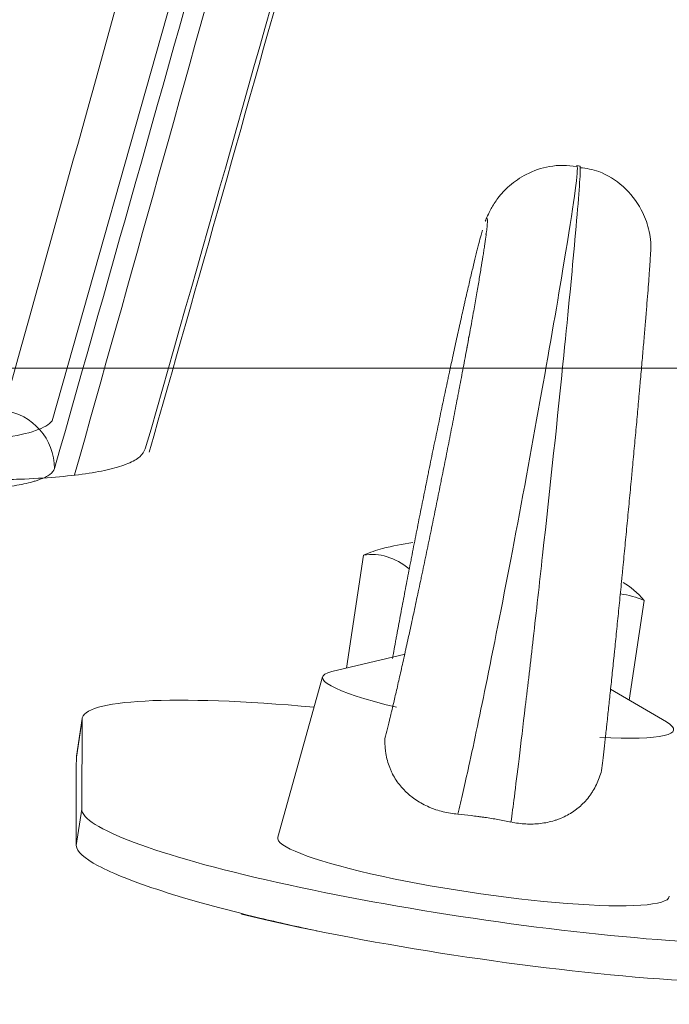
# Model space of a CAD drawing. Header units: millimetres. Extents: x -771 to 771, y -301 to 2485.
# Tile 25 of 256: x -279 to -246, y -32 to 18. Entities that reach past the tile are written whole.
import ezdxf

# ---------------------------------------------------------------- set-up
doc = ezdxf.new("R2010")
doc.units = ezdxf.units.MM
doc.layers.add('ORTHO$2', color=7, linetype='Continuous', true_color=0xffffff)
doc.layers.add('ORTHO$3', color=7, linetype='Continuous', true_color=0xffffff)

msp = doc.modelspace()

# ---------------------------------------------------------------- linework, layer by layer
at = {"layer": 'ORTHO$2', "color": 155, "linetype": 'Continuous', "lineweight": 13}
for p, q in [((-277.539, -2.657), (-269.034, 27.489)), ((-276.036, -17.756), (-276.323, -19.663)), ((-276.048, -22.286), (-276.326, -24.128))]:
    msp.add_line(p, q, dxfattribs=at)
at = {"layer": 'ORTHO$2', "color": 155, "linetype": 'Continuous', "lineweight": 18}
for p, q in [((-250.881, 10.223), (-251.046, 10.247)), ((-262.678, -15.158), (-261.816, -9.442)), ((-248.41, -16.771), (-247.65, -11.733)), ((-259.722, -14.46), (-263.415, -15.332)), ((-263.883, -15.596), (-266.152, -23.708)), ((-246.525, -17.878), (-249.345, -16.222)), ((-276.032, -17.708), (-276.32, -19.616)), ((-276.036, -17.756), (-276.048, -22.286))]:
    msp.add_line(p, q, dxfattribs=at)
msp.add_arc((-256.861, -24.707), 16.097, 98.8509, 104.3708, dxfattribs=at)
at = {"layer": 'ORTHO$2', "color": 155, "linetype": 'Continuous', "lineweight": 13}
msp.add_ellipse((-280.423, -5.064), major_axis=(2.886, -0.821), ratio=0.991947, start_param=0.279165, end_param=1.706445, dxfattribs=at)
at = {"layer": 'ORTHO$2', "color": 155, "linetype": 'Continuous', "lineweight": 18}
for centre, major_axis, ratio, start_param, end_param in [((-261.856, -23.493), (3.504, 14.421), 0.566104, 0.292704, 0.400983), ((-262.491, -24.202), (1.325, 14.781), 0.422177, 6.005707, 6.386494), ((-251.231, -25.211), (-1.325, -14.781), 0.422177, 2.754848, 2.944652), ((-251.867, -25.92), (-3.504, -14.421), 0.566104, 3.052522, 3.200143), ((-255.022, -16.95), (8.865, -1.336), 0.12804, 2.832576, 4.113632), ((-256.256, -20.689), (-19.777, 2.981), 0.12804, 5.151123, 6.302124), ((-255.022, -16.95), (8.865, -1.336), 0.12804, 5.34942, 6.592223), ((-256.268, -25.218), (-19.777, 2.981), 0.12804, 0.018939, 3.160532), ((-256.268, -25.218), (9.888, -1.49), 0.12804, 3.125778, 6.283185), ((-256.268, -25.218), (9.888, -1.49), 0.12804, 0, 0.015798), ((-256.564, -27.179), (-19.777, 2.981), 0.12804, 0.974572, 3.160532)]:
    msp.add_ellipse(centre, major_axis=major_axis, ratio=ratio, start_param=start_param, end_param=end_param, dxfattribs=at)
at = {"layer": 'ORTHO$2', "color": 155, "linetype": 'Continuous', "lineweight": 13}
for points in [[(-280.007, -2.117), (-277.123, 8.168), (-274.238, 18.546), (-271.351, 29.009)], [(-268.654, 26.048), (-271.577, 15.588), (-274.501, 5.215), (-277.425, -5.065)], [(-276.412, -5.39), (-273.592, 4.628), (-270.772, 14.727), (-267.953, 24.901)]]:
    msp.add_open_spline(points, degree=3, dxfattribs=at)
at = {"layer": 'ORTHO$2', "color": 155, "linetype": 'Continuous', "lineweight": 18}
for points, degree in [([(-263.59, 28.624), (-266.679, 17.585), (-269.763, 6.681), (-272.84, -4.079)], 3), ([(-263.59, 28.624), (-266.679, 17.585), (-269.763, 6.681), (-272.84, -4.079)], 3), ([(-272.645, -4.245), (-270.178, 4.424), (-267.712, 13.154), (-265.248, 21.94)], 3), ([(-255.639, 6.801), (-255.639, 6.801), (-255.64, 6.785), (-255.643, 6.759)], 3), ([(-256.494, 1.607), (-256.537, 1.375), (-256.581, 1.137), (-256.627, 0.891)], 3), ([(-276.323, -19.663), (-276.325, -21.895), (-276.326, -24.128)], 2), ([(-276.323, -19.663), (-276.325, -21.895), (-276.326, -24.128)], 2)]:
    msp.add_open_spline(points, degree=degree, dxfattribs=at)
at = {"layer": 'ORTHO$2', "color": 155, "linetype": 'Continuous', "lineweight": 13}
for points, knots in [([(-513.212, 25.665), (-506.518, 23.535), (-499.816, 21.43), (-486.397, 17.277), (-472.961, 13.179), (-452.757, 7.211), (-439.251, 3.361), (-425.726, -0.422), (-418.954, -2.28), (-405.39, -5.925), (-398.599, -7.711), (-378.193, -12.961), (-364.549, -16.312), (-337.173, -22.694), (-323.441, -25.726), (-302.775, -30.018), (-295.875, -31.407), (-282.051, -34.097), (-275.127, -35.399), (-254.32, -39.169), (-240.401, -41.505), (-212.463, -45.805), (-198.444, -47.77), (-184.374, -49.542)], [0, 0, 0, 0, 0.0625, 0.0625, 0.125, 0.1875, 0.25, 0.25, 0.3125, 0.3125, 0.375, 0.375, 0.5, 0.5, 0.625, 0.625, 0.6875, 0.6875, 0.75, 0.75, 0.875, 0.875, 1, 1, 1, 1]), ([(-513.212, 25.665), (-506.518, 23.535), (-499.816, 21.43), (-486.397, 17.277), (-472.961, 13.179), (-452.757, 7.211), (-439.251, 3.361), (-425.726, -0.422), (-418.954, -2.28), (-405.39, -5.925), (-398.599, -7.711), (-378.193, -12.961), (-364.549, -16.312), (-337.173, -22.694), (-323.441, -25.726), (-302.775, -30.018), (-295.875, -31.407), (-282.051, -34.097), (-275.127, -35.399), (-254.32, -39.169), (-240.401, -41.505), (-212.463, -45.805), (-198.444, -47.77), (-184.374, -49.542)], [0, 0, 0, 0, 0.0625, 0.0625, 0.125, 0.1875, 0.25, 0.25, 0.3125, 0.3125, 0.375, 0.375, 0.5, 0.5, 0.625, 0.625, 0.6875, 0.6875, 0.75, 0.75, 0.875, 0.875, 1, 1, 1, 1]), ([(-184.374, -50.736), (-214.903, -46.887), (-245.388, -42.091), (-305.84, -30.787), (-335.841, -24.276), (-395.421, -9.731), (-425.001, -1.696), (-473.329, 12.558), (-492.177, 18.402), (-510.938, 24.454)], [0, 0, 0, 0, 0.274322, 0.274322, 0.5488, 0.5488, 0.823278, 0.823278, 1, 1, 1, 1]), ([(-184.374, -50.736), (-214.903, -46.887), (-245.388, -42.091), (-305.84, -30.787), (-335.841, -24.276), (-395.421, -9.731), (-425.001, -1.696), (-473.329, 12.558), (-492.177, 18.402), (-510.938, 24.454)], [0, 0, 0, 0, 0.274322, 0.274322, 0.5488, 0.5488, 0.823278, 0.823278, 1, 1, 1, 1]), ([(-184.374, -59.588), (-189.057, -58.993), (-198.436, -57.8), (-212.503, -55.847), (-226.597, -53.769), (-240.715, -51.556), (-254.858, -49.21), (-278.229, -45.121), (-310.966, -38.804), (-352.57, -29.694), (-394.226, -19.533), (-430.635, -9.805), (-462.49, -0.709), (-489.795, 7.428), (-508.187, 13.197), (-517.527, 16.127)], [0, 0, 0, 0, 0.041259, 0.082651, 0.124178, 0.165844, 0.207652, 0.249606, 0.373464, 0.499529, 0.622753, 0.749486, 0.830342, 0.913843, 1, 1, 1, 1]), ([(-184.374, -59.588), (-189.057, -58.993), (-198.436, -57.8), (-212.503, -55.847), (-226.597, -53.769), (-240.715, -51.556), (-254.858, -49.21), (-278.229, -45.121), (-310.966, -38.804), (-352.57, -29.694), (-394.226, -19.533), (-430.635, -9.805), (-462.49, -0.709), (-489.795, 7.428), (-508.187, 13.197), (-517.527, 16.127)], [0, 0, 0, 0, 0.041259, 0.082651, 0.124178, 0.165844, 0.207652, 0.249606, 0.373464, 0.499529, 0.622753, 0.749486, 0.830342, 0.913843, 1, 1, 1, 1]), ([(-251.045, 10.249), (-251.027, 10.246), (-250.97, 9.934), (-251.64, 5.393), (-253.803, -6.776), (-255.536, -15.567), (-256.485, -20.104), (-256.882, -21.798), (-257.058, -22.548)], [0, 0, 0, 0, 0.048045, 0.298812, 0.62439, 0.775285, 0.900536, 1, 1, 1, 1]), ([(-254.372, -22.947), (-254.318, -22.54), (-254.201, -21.661), (-253.962, -19.714), (-253.643, -17.056), (-253.238, -13.577), (-252.565, -7.57), (-251.732, 0.21), (-251.061, 7.301), (-250.853, 9.939), (-250.877, 10.22), (-250.889, 10.221)], [0, 0, 0, 0, 0.056114, 0.121494, 0.196129, 0.280011, 0.373125, 0.592852, 0.754994, 0.946511, 1, 1, 1, 1]), ([(-307.002, -1.726), (-305.22, -1.999), (-303.461, -2.247), (-299.858, -2.711), (-297.998, -2.925), (-294.432, -3.283), (-292.736, -3.427), (-289.515, -3.644), (-287.979, -3.716), (-285.212, -3.784), (-283.965, -3.781), (-281.746, -3.7), (-280.787, -3.621), (-278.687, -3.32), (-277.847, -3.03), (-277.539, -2.656)], [0, 0, 0, 0, 0.121953, 0.121953, 0.253118, 0.253118, 0.384283, 0.384283, 0.515447, 0.515447, 0.646612, 0.646612, 0.777777, 0.777777, 1, 1, 1, 1]), ([(-277.425, -5.065), (-277.459, -5.171), (-277.539, -5.271), (-277.791, -5.458), (-277.962, -5.545), (-278.208, -5.636), (-278.236, -5.646), (-278.293, -5.665), (-278.381, -5.694), (-278.475, -5.722), (-278.672, -5.777), (-278.814, -5.811), (-279.271, -5.909), (-279.619, -5.966), (-280.398, -6.066), (-280.83, -6.108), (-281.542, -6.16), (-281.791, -6.175), (-282.115, -6.191), (-282.18, -6.194), (-282.312, -6.2), (-282.512, -6.209), (-282.717, -6.216), (-283.409, -6.239), (-283.998, -6.248), (-284.868, -6.25), (-285.121, -6.249), (-285.378, -6.247)], [0, 0, 0, 0, 0.135199, 0.135199, 0.270398, 0.270398, 0.287298, 0.287298, 0.304198, 0.337998, 0.337998, 0.405597, 0.405597, 0.540796, 0.540796, 0.675995, 0.675995, 0.743595, 0.743595, 0.760495, 0.760495, 0.777395, 0.811194, 0.811194, 0.946394, 0.946394, 1, 1, 1, 1])]:
    msp.add_open_spline(points, degree=3, knots=knots, dxfattribs=at)
at = {"layer": 'ORTHO$2', "color": 155, "linetype": 'Continuous', "lineweight": 18}
for points, knots in [([(-251.048, 10.192), (-251.523, 10.275), (-252.39, 10.284), (-253.568, 9.874), (-254.437, 9.28), (-255.024, 8.645), (-255.376, 8.089), (-255.565, 7.696), (-255.641, 7.512), (-255.668, 7.435)], [0, 0, 0, 0, 0.214783, 0.406541, 0.567518, 0.704773, 0.816697, 0.908325, 1, 1, 1, 1]), ([(-247.311, 6.305), (-247.312, 6.368), (-247.328, 6.564), (-247.433, 7.189), (-247.805, 8.17), (-248.642, 9.231), (-249.771, 9.963), (-250.554, 10.115), (-250.886, 10.137)], [0, 0, 0, 0, 0.057623, 0.160336, 0.338085, 0.592122, 0.836364, 1, 1, 1, 1]), ([(-255.668, 7.436), (-255.667, 7.44), (-255.666, 7.443), (-255.662, 7.452), (-255.655, 7.471), (-255.648, 7.488), (-255.625, 7.54), (-255.61, 7.566), (-255.586, 7.587), (-255.568, 7.579), (-255.562, 7.512), (-255.562, 7.439), (-255.563, 7.411), (-255.565, 7.363), (-255.566, 7.346), (-255.569, 7.31), (-255.57, 7.291), (-255.578, 7.192), (-255.587, 7.099), (-255.612, 6.884), (-255.642, 6.642), (-255.684, 6.344), (-255.721, 6.099), (-255.733, 6.014), (-255.754, 5.881), (-255.761, 5.835), (-255.775, 5.743), (-255.782, 5.696), (-255.82, 5.457), (-255.853, 5.254), (-255.923, 4.825), (-255.999, 4.373), (-256.085, 3.875), (-256.176, 3.354), (-256.224, 3.083), (-256.281, 2.763), (-256.287, 2.728), (-256.3, 2.656), (-256.319, 2.549), (-256.365, 2.295), (-256.405, 2.073), (-256.487, 1.623), (-256.601, 1.008), (-256.721, 0.363), (-256.846, -0.297), (-256.91, -0.635), (-256.992, -1.067), (-257.009, -1.154), (-257.042, -1.329), (-257.093, -1.592), (-257.143, -1.856), (-257.246, -2.387), (-257.385, -3.101), (-257.528, -3.827), (-257.672, -4.558), (-257.746, -4.927), (-257.839, -5.391), (-257.857, -5.485), (-257.895, -5.671), (-257.914, -5.765), (-257.97, -6.045), (-258.007, -6.231), (-258.12, -6.789), (-258.195, -7.158), (-258.345, -7.893), (-258.42, -8.258), (-258.57, -8.985), (-258.645, -9.346), (-258.758, -9.885), (-258.795, -10.064), (-258.842, -10.287), (-258.851, -10.331), (-258.87, -10.42), (-258.898, -10.553), (-258.926, -10.685), (-259.018, -11.123), (-259.091, -11.467), (-259.235, -12.14), (-259.377, -12.8), (-259.515, -13.432), (-259.616, -13.896), (-259.65, -14.049), (-259.692, -14.238), (-259.7, -14.276), (-259.717, -14.351), (-259.725, -14.389), (-259.75, -14.501), (-259.766, -14.574), (-259.848, -14.941), (-259.911, -15.222), (-260.033, -15.764), (-260.152, -16.284), (-260.263, -16.761), (-260.344, -17.103), (-260.37, -17.214), (-260.409, -17.376), (-260.422, -17.43), (-260.447, -17.535), (-260.46, -17.587), (-260.522, -17.843), (-260.616, -18.226), (-260.7, -18.556), (-260.74, -18.707)], [0, 0, 0, 0, 0.001693, 0.001693, 0.005221, 0.012276, 0.012276, 0.040497, 0.040497, 0.068717, 0.096938, 0.096938, 0.111048, 0.111048, 0.118104, 0.118104, 0.125159, 0.125159, 0.153379, 0.153379, 0.1816, 0.209821, 0.209821, 0.223931, 0.223931, 0.230986, 0.230986, 0.238041, 0.238041, 0.266262, 0.266262, 0.294483, 0.322704, 0.322704, 0.350924, 0.350924, 0.354452, 0.354452, 0.357979, 0.365035, 0.379145, 0.379145, 0.407366, 0.435586, 0.435586, 0.463807, 0.463807, 0.470862, 0.470862, 0.477917, 0.492028, 0.492028, 0.520248, 0.548469, 0.548469, 0.57669, 0.57669, 0.583745, 0.583745, 0.5908, 0.5908, 0.60491, 0.60491, 0.633131, 0.633131, 0.661352, 0.661352, 0.689572, 0.689572, 0.703683, 0.703683, 0.70721, 0.70721, 0.710738, 0.717793, 0.717793, 0.746014, 0.746014, 0.774235, 0.802455, 0.802455, 0.816566, 0.816566, 0.820093, 0.820093, 0.823621, 0.823621, 0.830676, 0.830676, 0.858897, 0.858897, 0.887117, 0.915338, 0.915338, 0.929448, 0.929448, 0.936503, 0.936503, 0.943559, 0.943559, 0.971779, 1, 1, 1, 1]), ([(-260.358, -14.672), (-260.343, -14.588), (-260.328, -14.503), (-260.285, -14.268), (-260.258, -14.117), (-260.222, -13.925), (-260.215, -13.886), (-260.201, -13.809), (-260.18, -13.693), (-260.158, -13.575), (-260.085, -13.182), (-260.025, -12.861), (-259.903, -12.207), (-259.777, -11.54), (-259.644, -10.849), (-259.542, -10.321), (-259.508, -10.143), (-259.456, -9.874), (-259.438, -9.784), (-259.403, -9.603), (-259.386, -9.513), (-259.297, -9.06), (-259.226, -8.697), (-259.082, -7.966), (-258.936, -7.234), (-258.788, -6.495), (-258.676, -5.939), (-258.638, -5.753), (-258.582, -5.474), (-258.563, -5.381), (-258.525, -5.195), (-258.506, -5.101), (-258.411, -4.636), (-258.336, -4.267), (-258.185, -3.537), (-258.035, -2.814), (-257.887, -2.105), (-257.739, -1.404), (-257.666, -1.056), (-257.583, -0.67), (-257.574, -0.627), (-257.556, -0.542), (-257.529, -0.414), (-257.466, -0.119), (-257.412, 0.13), (-257.306, 0.621), (-257.168, 1.259), (-257.034, 1.864), (-256.904, 2.453), (-256.84, 2.739), (-256.762, 3.087), (-256.746, 3.156), (-256.715, 3.292), (-256.669, 3.495), (-256.624, 3.691), (-256.536, 4.074), (-256.424, 4.56), (-256.319, 4.999), (-256.219, 5.415), (-256.172, 5.611), (-256.115, 5.841), (-256.103, 5.886), (-256.081, 5.975), (-256.07, 6.018), (-256.038, 6.146), (-256.017, 6.228), (-255.956, 6.463), (-255.918, 6.605), (-255.858, 6.824), (-255.835, 6.907), (-255.813, 6.984)], [0, 0, 0, 0, 0.012042, 0.012042, 0.032875, 0.032875, 0.038083, 0.038083, 0.043292, 0.053708, 0.053708, 0.095375, 0.095375, 0.137042, 0.178708, 0.178708, 0.199542, 0.199542, 0.209958, 0.209958, 0.220375, 0.220375, 0.262042, 0.262042, 0.303708, 0.345375, 0.345375, 0.366208, 0.366208, 0.376625, 0.376625, 0.387042, 0.387042, 0.428708, 0.428708, 0.470375, 0.512042, 0.512042, 0.553708, 0.553708, 0.558917, 0.558917, 0.564125, 0.574542, 0.595375, 0.595375, 0.637042, 0.678708, 0.678708, 0.720375, 0.720375, 0.730792, 0.730792, 0.741208, 0.762042, 0.762042, 0.803708, 0.845375, 0.845375, 0.887042, 0.887042, 0.897458, 0.897458, 0.907875, 0.907875, 0.928708, 0.928708, 0.970375, 0.970375, 1, 1, 1, 1]), ([(-249.798, -20.326), (-249.779, -20.172), (-249.759, -20.004), (-249.716, -19.643), (-249.671, -19.256), (-249.622, -18.817), (-249.583, -18.469), (-249.57, -18.35), (-249.553, -18.196), (-249.55, -18.165), (-249.543, -18.103), (-249.533, -18.01), (-249.523, -17.915), (-249.488, -17.595), (-249.459, -17.329), (-249.4, -16.778), (-249.34, -16.208), (-249.276, -15.599), (-249.228, -15.128), (-249.211, -14.968), (-249.186, -14.725), (-249.178, -14.644), (-249.161, -14.479), (-249.152, -14.397), (-249.11, -13.982), (-249.076, -13.645), (-249.007, -12.96), (-248.937, -12.264), (-248.865, -11.548), (-248.812, -11.002), (-248.794, -10.819), (-248.766, -10.542), (-248.757, -10.45), (-248.739, -10.264), (-248.73, -10.171), (-248.684, -9.704), (-248.648, -9.33), (-248.576, -8.582), (-248.504, -7.833), (-248.432, -7.084), (-248.361, -6.333), (-248.326, -5.958), (-248.286, -5.535), (-248.282, -5.488), (-248.273, -5.394), (-248.26, -5.254), (-248.229, -4.928), (-248.203, -4.651), (-248.152, -4.101), (-248.086, -3.377), (-248.021, -2.672), (-247.958, -1.976), (-247.928, -1.633), (-247.89, -1.211), (-247.882, -1.126), (-247.867, -0.959), (-247.845, -0.709), (-247.824, -0.464), (-247.781, 0.018), (-247.727, 0.642), (-247.676, 1.229), (-247.628, 1.797), (-247.605, 2.072), (-247.577, 2.404), (-247.572, 2.47), (-247.561, 2.601), (-247.555, 2.665), (-247.54, 2.857), (-247.53, 2.981), (-247.5, 3.345), (-247.463, 3.804), (-247.432, 4.212), (-247.403, 4.595), (-247.39, 4.773), (-247.373, 5.022), (-247.367, 5.102), (-247.361, 5.197), (-247.359, 5.216), (-247.357, 5.254), (-247.353, 5.309), (-247.35, 5.362), (-247.339, 5.534), (-247.331, 5.657), (-247.319, 5.873), (-247.31, 6.06), (-247.307, 6.188), (-247.307, 6.262), (-247.307, 6.283), (-247.308, 6.306), (-247.308, 6.311), (-247.309, 6.316)], [0, 0, 0, 0, 0.030608, 0.030608, 0.061216, 0.091825, 0.091825, 0.107129, 0.107129, 0.110955, 0.110955, 0.114781, 0.122433, 0.122433, 0.153041, 0.153041, 0.183649, 0.214257, 0.214257, 0.229561, 0.229561, 0.237213, 0.237213, 0.244865, 0.244865, 0.275474, 0.275474, 0.306082, 0.33669, 0.33669, 0.351994, 0.351994, 0.359646, 0.359646, 0.367298, 0.367298, 0.397906, 0.397906, 0.428515, 0.459123, 0.459123, 0.489731, 0.489731, 0.493557, 0.493557, 0.497383, 0.505035, 0.520339, 0.520339, 0.550947, 0.581556, 0.581556, 0.612164, 0.612164, 0.619816, 0.619816, 0.627468, 0.642772, 0.642772, 0.67338, 0.703988, 0.703988, 0.734596, 0.734596, 0.742248, 0.742248, 0.749901, 0.749901, 0.765205, 0.765205, 0.795813, 0.826421, 0.826421, 0.857029, 0.857029, 0.872333, 0.872333, 0.876159, 0.876159, 0.879985, 0.887637, 0.887637, 0.918246, 0.918246, 0.948854, 0.979462, 0.979462, 0.994766, 0.994766, 1, 1, 1, 1]), ([(-272.84, -4.079), (-272.91, -4.213), (-273.05, -4.481), (-273.668, -4.821), (-274.577, -5.11), (-275.804, -5.341), (-277.325, -5.511), (-278.931, -5.606), (-280.51, -5.646), (-281.97, -5.653), (-283.032, -5.633), (-283.564, -5.623)], [0, 0, 0, 0, 0.125141, 0.249898, 0.374981, 0.499974, 0.625071, 0.750047, 0.83333, 0.916528, 1, 1, 1, 1]), ([(-272.84, -4.079), (-272.91, -4.213), (-273.05, -4.481), (-273.668, -4.821), (-274.577, -5.11), (-275.804, -5.341), (-277.325, -5.511), (-278.931, -5.606), (-280.51, -5.646), (-281.97, -5.653), (-283.032, -5.633), (-283.564, -5.623)], [0, 0, 0, 0, 0.125141, 0.249898, 0.374981, 0.499974, 0.625071, 0.750047, 0.83333, 0.916528, 1, 1, 1, 1]), ([(-257.058, -22.54), (-257.185, -22.529), (-257.437, -22.499), (-257.805, -22.424), (-258.044, -22.354), (-258.221, -22.295), (-258.279, -22.274), (-258.395, -22.229), (-258.453, -22.205), (-258.623, -22.131), (-258.734, -22.078), (-258.947, -21.961), (-259.051, -21.899), (-259.251, -21.765), (-259.348, -21.694), (-259.489, -21.58), (-259.535, -21.541), (-259.602, -21.48), (-259.624, -21.46), (-259.668, -21.418), (-259.777, -21.314), (-259.877, -21.204), (-260.028, -21.02), (-260.099, -20.925), (-260.231, -20.726), (-260.292, -20.622), (-260.362, -20.488), (-260.376, -20.461), (-260.402, -20.406), (-260.415, -20.378), (-260.453, -20.295), (-260.477, -20.239), (-260.543, -20.068), (-260.581, -19.953), (-260.645, -19.716), (-260.672, -19.596), (-260.702, -19.412), (-260.715, -19.319), (-260.724, -19.224), (-260.73, -19.161), (-260.732, -19.129), (-260.742, -18.97), (-260.744, -18.842), (-260.739, -18.713)], [0, 0, 0, 0, 0.0625, 0.125, 0.1875, 0.1875, 0.21875, 0.21875, 0.25, 0.25, 0.3125, 0.3125, 0.375, 0.375, 0.4375, 0.4375, 0.46875, 0.46875, 0.484375, 0.484375, 0.5, 0.5625, 0.5625, 0.625, 0.625, 0.6875, 0.6875, 0.703125, 0.703125, 0.71875, 0.71875, 0.75, 0.75, 0.8125, 0.8125, 0.875, 0.875, 0.90625, 0.921875, 0.921875, 0.9375, 0.9375, 1, 1, 1, 1]), ([(-249.8, -20.335), (-249.866, -20.583), (-249.952, -20.819), (-250.112, -21.154), (-250.171, -21.262), (-250.252, -21.394), (-250.268, -21.42), (-250.302, -21.472), (-250.353, -21.548), (-250.406, -21.622), (-250.517, -21.766), (-250.595, -21.857), (-250.759, -22.029), (-250.846, -22.111), (-250.982, -22.227), (-251.029, -22.264), (-251.124, -22.336), (-251.172, -22.371), (-251.319, -22.471), (-251.419, -22.532), (-251.627, -22.644), (-251.734, -22.695), (-251.871, -22.752), (-251.899, -22.764), (-251.954, -22.785), (-251.983, -22.796), (-252.067, -22.827), (-252.124, -22.846), (-252.295, -22.899), (-252.411, -22.929), (-252.646, -22.978), (-252.884, -23.017), (-253.129, -23.036), (-253.376, -23.044), (-253.5, -23.043), (-253.748, -23.03), (-253.997, -23.007), (-254.245, -22.963), (-254.369, -22.936)], [0, 0, 0, 0, 0.125, 0.125, 0.1875, 0.1875, 0.203125, 0.203125, 0.21875, 0.25, 0.25, 0.3125, 0.3125, 0.375, 0.375, 0.40625, 0.40625, 0.4375, 0.4375, 0.5, 0.5, 0.5625, 0.5625, 0.578125, 0.578125, 0.59375, 0.59375, 0.625, 0.625, 0.6875, 0.6875, 0.75, 0.8125, 0.8125, 0.875, 0.875, 0.9375, 1, 1, 1, 1]), ([(-257.058, -22.548), (-256.834, -22.566), (-256.609, -22.588), (-256.269, -22.627), (-256.155, -22.641), (-255.984, -22.663), (-255.928, -22.671), (-255.814, -22.686), (-255.758, -22.695), (-255.475, -22.736), (-255.028, -22.811), (-254.589, -22.899), (-254.372, -22.947)], [0, 0, 0, 0, 0.25, 0.25, 0.375, 0.375, 0.4375, 0.4375, 0.5, 0.5, 0.75, 1, 1, 1, 1]), ([(-276.326, -24.128), (-276.305, -24.429), (-275.579, -25.106), (-272.301, -26.408), (-268.086, -27.572), (-265.164, -28.231), (-264.142, -28.448)], [0, 0, 0, 0, 0.286226, 0.572453, 0.85869, 1, 1, 1, 1]), ([(-276.326, -24.128), (-276.305, -24.429), (-275.579, -25.106), (-272.301, -26.408), (-268.086, -27.572), (-265.164, -28.231), (-264.142, -28.448)], [0, 0, 0, 0, 0.286226, 0.572453, 0.85869, 1, 1, 1, 1])]:
    msp.add_open_spline(points, degree=3, knots=knots, dxfattribs=at)
at = {"layer": 'ORTHO$3', "color": 155, "linetype": 'Continuous', "lineweight": 18}
for p, q in [((-273.539, 0, 630.132), (-279.886, 0, 630.132)), ((-226.111, 0, 630.132), (-270.68, 0, 630.132)), ((-267.381, 0, 511.459), (-267.381, 0, 512.317)), ((-264.578, 0, 518.101), (-264.874, 0, 517.845)), ((-255.04, 0, 471.801), (-254.745, 0, 472.057)), ((-252.546, 0, 512.035), (-252.533, 0, 477.329))]:
    msp.add_line(p, q, dxfattribs=at)
at = {"layer": 'ORTHO$3', "color": 155, "linetype": 'Continuous', "lineweight": 13}
msp.add_line((-252.25, 0, 512.291), (-252.546, 0, 512.035), dxfattribs=at)
at = {"layer": 'ORTHO$3', "color": 155, "linetype": 'Continuous', "lineweight": 18, "extrusion": (0, -1, 0)}
for centre, major_axis, start_param, end_param in [((-259.963, 0, 512.176), (-4.911, 0, 5.669), 3.989232, 7.130825), ((-259.668, 0, 512.432), (-4.911, 0, 5.669), 3.989232, 6.283184), ((-259.963, 0, 512.176), (-3.274, 0, 3.779), 0, 0.006478), ((-259.963, 0, 512.176), (-3.274, 0, 3.779), 3.989232, 6.283185), ((-259.951, 0, 477.47), (-4.911, 0, 5.669), 2.210256, 3.989232), ((-259.951, 0, 477.47), (-3.274, 0, 3.779), 3.133933, 5.536761), ((-259.963, 0, 512.176), (-3.274, 0, 3.779), 3.144831, 3.989232)]:
    msp.add_ellipse(centre, major_axis=major_axis, ratio=0.980693, start_param=start_param, end_param=end_param, dxfattribs=at)
at = {"layer": 'ORTHO$3', "color": 155, "linetype": 'Continuous', "lineweight": 13}
for points, knots in [([(0, 0, 612.588), (-11.473, 0, 612.588), (-34.387, 0, 612.485), (-68.658, 0, 612.022), (-102.831, 0, 611.255), (-136.904, 0, 610.185), (-170.88, 0, 608.815), (-193.465, 0, 607.704), (-210.379, 0, 606.796), (-216.013, 0, 606.481), (-223.05, 0, 606.072), (-225.161, 0, 605.948), (-227.271, 0, 605.823), (-228.677, 0, 605.739), (-229.381, 0, 605.696), (-232.895, 0, 605.484), (-235.704, 0, 605.312), (-249.729, 0, 604.434), (-260.895, 0, 603.686), (-283.118, 0, 602.1), (-294.176, 0, 601.262), (-316.186, 0, 599.498), (-338.089, 0, 597.646), (-370.626, 0, 594.614), (-402.849, 0, 591.334), (-434.757, 0, 587.814), (-466.351, 0, 584.06), (-497.632, 0, 580.079), (-518.276, 0, 577.28), (-528.546, 0, 575.844)], [0, 0, 0, 0, 0.0625, 0.125, 0.1875, 0.25, 0.3125, 0.375, 0.375, 0.40625, 0.40625, 0.414062, 0.417969, 0.417969, 0.421875, 0.421875, 0.4375, 0.4375, 0.5, 0.5, 0.5625, 0.5625, 0.625, 0.6875, 0.75, 0.8125, 0.875, 0.9375, 1, 1, 1, 1]), ([(0, 0, 612.588), (-11.473, 0, 612.588), (-34.387, 0, 612.485), (-68.658, 0, 612.022), (-102.831, 0, 611.255), (-136.904, 0, 610.185), (-170.88, 0, 608.815), (-193.465, 0, 607.704), (-210.379, 0, 606.796), (-216.013, 0, 606.481), (-223.05, 0, 606.072), (-225.161, 0, 605.948), (-227.271, 0, 605.823), (-228.677, 0, 605.739), (-229.381, 0, 605.696), (-232.895, 0, 605.484), (-235.704, 0, 605.312), (-249.729, 0, 604.434), (-260.895, 0, 603.686), (-283.118, 0, 602.1), (-294.176, 0, 601.262), (-316.186, 0, 599.498), (-338.089, 0, 597.646), (-370.626, 0, 594.614), (-402.849, 0, 591.334), (-434.757, 0, 587.814), (-466.351, 0, 584.06), (-497.632, 0, 580.079), (-518.276, 0, 577.28), (-528.546, 0, 575.844)], [0, 0, 0, 0, 0.0625, 0.125, 0.1875, 0.25, 0.3125, 0.375, 0.375, 0.40625, 0.40625, 0.414062, 0.417969, 0.417969, 0.421875, 0.421875, 0.4375, 0.4375, 0.5, 0.5, 0.5625, 0.5625, 0.625, 0.6875, 0.75, 0.8125, 0.875, 0.9375, 1, 1, 1, 1]), ([(-214.861, 0, 693.933), (-215.626, 0, 695.335), (-216.397, 0, 696.723), (-218.3, 0, 700.077), (-219.438, 0, 702.027), (-221.168, 0, 704.908), (-221.893, 0, 706.099), (-222.623, 0, 707.278), (-222.916, 0, 707.749), (-223.063, 0, 707.984), (-223.503, 0, 708.687), (-223.797, 0, 709.153), (-225.269, 0, 711.471), (-226.455, 0, 713.286), (-228.842, 0, 716.839), (-230.044, 0, 718.578), (-232.463, 0, 721.98), (-233.68, 0, 723.644), (-236.131, 0, 726.898), (-237.364, 0, 728.488), (-239.846, 0, 731.597), (-241.095, 0, 733.116), (-243.606, 0, 736.082), (-246.133, 0, 738.976), (-248.689, 0, 741.729), (-251.26, 0, 744.41), (-252.553, 0, 745.716), (-255.154, 0, 748.256), (-256.462, 0, 749.491), (-258.107, 0, 750.99), (-258.601, 0, 751.436), (-259.096, 0, 751.877), (-259.427, 0, 752.17), (-259.592, 0, 752.316), (-260.419, 0, 753.043), (-261.082, 0, 753.614), (-263.071, 0, 755.298), (-264.4, 0, 756.381), (-267.064, 0, 758.466), (-268.399, 0, 759.469), (-271.078, 0, 761.394), (-272.421, 0, 762.317), (-274.442, 0, 763.641), (-275.117, 0, 764.073), (-276.47, 0, 764.915), (-277.148, 0, 765.326), (-278.167, 0, 765.927), (-278.508, 0, 766.125), (-279.19, 0, 766.516), (-279.532, 0, 766.708), (-280.048, 0, 766.993), (-280.221, 0, 767.087), (-280.568, 0, 767.274), (-280.742, 0, 767.366), (-281.005, 0, 767.504), (-281.093, 0, 767.55), (-281.271, 0, 767.64), (-281.361, 0, 767.686), (-281.542, 0, 767.775), (-281.633, 0, 767.82), (-281.773, 0, 767.886), (-281.82, 0, 767.908), (-281.916, 0, 767.951), (-281.964, 0, 767.973), (-282.014, 0, 767.994)], [0, 0, 0, 0, 0.039195, 0.039195, 0.095713, 0.095713, 0.123972, 0.131037, 0.131037, 0.138102, 0.138102, 0.152231, 0.152231, 0.208749, 0.208749, 0.265267, 0.265267, 0.321785, 0.321785, 0.378303, 0.378303, 0.434821, 0.434821, 0.491339, 0.547857, 0.547857, 0.604374, 0.604374, 0.660892, 0.660892, 0.675022, 0.682087, 0.682087, 0.689151, 0.689151, 0.71741, 0.71741, 0.773928, 0.773928, 0.830446, 0.830446, 0.886964, 0.886964, 0.915223, 0.915223, 0.943482, 0.943482, 0.957612, 0.957612, 0.971741, 0.971741, 0.978806, 0.978806, 0.985871, 0.985871, 0.989403, 0.989403, 0.992935, 0.992935, 0.996468, 0.996468, 0.998234, 0.998234, 1, 1, 1, 1]), ([(-194.945, 0, 705.341), (-195.879, 0, 706.446), (-196.82, 0, 707.539), (-198.569, 0, 709.536), (-199.374, 0, 710.443), (-200.387, 0, 711.567), (-200.59, 0, 711.791), (-200.996, 0, 712.239), (-201.2, 0, 712.462), (-201.81, 0, 713.13), (-202.218, 0, 713.573), (-204.259, 0, 715.775), (-205.901, 0, 717.498), (-209.204, 0, 720.866), (-210.865, 0, 722.512), (-213.37, 0, 724.925), (-214.207, 0, 725.719), (-215.886, 0, 727.29), (-216.728, 0, 728.066), (-219.262, 0, 730.367), (-220.96, 0, 731.864), (-224.375, 0, 734.785), (-226.092, 0, 736.209), (-229.542, 0, 738.985), (-231.276, 0, 740.337), (-234.76, 0, 742.971), (-236.511, 0, 744.252), (-240.03, 0, 746.742), (-241.798, 0, 747.952), (-245.352, 0, 750.3), (-247.137, 0, 751.438), (-249.38, 0, 752.815), (-250.054, 0, 753.225), (-250.729, 0, 753.63), (-251.179, 0, 753.898), (-251.404, 0, 754.032), (-252.531, 0, 754.698), (-253.433, 0, 755.221), (-256.139, 0, 756.758), (-257.946, 0, 757.743), (-260.66, 0, 759.161), (-261.565, 0, 759.623), (-263.376, 0, 760.528), (-264.283, 0, 760.97), (-267.004, 0, 762.268), (-268.822, 0, 763.092), (-271.554, 0, 764.268), (-272.466, 0, 764.65), (-274.291, 0, 765.394), (-275.205, 0, 765.756), (-276.578, 0, 766.282), (-277.037, 0, 766.455), (-277.955, 0, 766.796), (-278.414, 0, 766.964), (-279.106, 0, 767.211), (-279.337, 0, 767.292), (-279.801, 0, 767.454), (-280.033, 0, 767.534), (-280.384, 0, 767.653), (-280.501, 0, 767.692), (-280.737, 0, 767.77), (-280.855, 0, 767.809), (-281.093, 0, 767.885), (-281.213, 0, 767.923), (-281.395, 0, 767.979), (-281.456, 0, 767.998), (-281.549, 0, 768.025), (-281.58, 0, 768.035), (-281.642, 0, 768.053), (-281.673, 0, 768.062), (-281.704, 0, 768.071)], [0, 0, 0, 0, 0.03568, 0.03568, 0.065815, 0.065815, 0.073349, 0.073349, 0.080882, 0.080882, 0.09595, 0.09595, 0.15622, 0.15622, 0.21649, 0.21649, 0.246625, 0.246625, 0.27676, 0.27676, 0.33703, 0.33703, 0.3973, 0.3973, 0.45757, 0.45757, 0.51784, 0.51784, 0.57811, 0.57811, 0.63838, 0.63838, 0.653447, 0.660981, 0.660981, 0.668515, 0.668515, 0.69865, 0.69865, 0.75892, 0.75892, 0.789055, 0.789055, 0.81919, 0.81919, 0.87946, 0.87946, 0.909595, 0.909595, 0.93973, 0.93973, 0.954797, 0.954797, 0.969865, 0.969865, 0.977399, 0.977399, 0.984932, 0.984932, 0.988699, 0.988699, 0.992466, 0.992466, 0.996233, 0.996233, 0.998117, 0.998117, 0.999058, 0.999058, 1, 1, 1, 1]), ([(-278.384, 0, 629.22), (-271.866, 0, 629.207), (-258.832, 0, 629.18), (-241.446, 0, 629.138), (-230.578, 0, 629.11), (-226.226, 0, 629.099)], [0, 0, 0, 0, 0.374839, 0.749659, 1, 1, 1, 1])]:
    msp.add_open_spline(points, degree=3, knots=knots, dxfattribs=at)
at = {"layer": 'ORTHO$3', "color": 155, "linetype": 'Continuous', "lineweight": 18}
for points, knots in [([(-525.468, 0, 583.991), (-515.255, 0, 585.397), (-494.724, 0, 588.141), (-463.617, 0, 592.042), (-432.199, 0, 595.721), (-400.471, 0, 599.171), (-368.433, 0, 602.385), (-336.082, 0, 605.357), (-314.306, 0, 607.171), (-292.425, 0, 608.9), (-281.431, 0, 609.721), (-259.338, 0, 611.276), (-248.238, 0, 612.009), (-234.296, 0, 612.869), (-231.504, 0, 613.038), (-228.01, 0, 613.246), (-227.311, 0, 613.287), (-225.912, 0, 613.37), (-223.815, 0, 613.493), (-216.121, 0, 613.938), (-209.121, 0, 614.323), (-192.307, 0, 615.213), (-169.857, 0, 616.303), (-136.083, 0, 617.645), (-102.213, 0, 618.693), (-68.245, 0, 619.445), (-34.18, 0, 619.899), (-11.404, 0, 620), (0, 0, 620)], [0, 0, 0, 0, 0.0625, 0.125, 0.1875, 0.25, 0.3125, 0.375, 0.4375, 0.4375, 0.5, 0.5, 0.5625, 0.5625, 0.578125, 0.578125, 0.582031, 0.582031, 0.585937, 0.59375, 0.625, 0.625, 0.6875, 0.75, 0.8125, 0.875, 0.9375, 1, 1, 1, 1]), ([(-525.468, 0, 583.991), (-515.255, 0, 585.397), (-494.724, 0, 588.141), (-463.617, 0, 592.042), (-432.199, 0, 595.721), (-400.471, 0, 599.171), (-368.433, 0, 602.385), (-336.082, 0, 605.357), (-314.306, 0, 607.171), (-292.425, 0, 608.9), (-281.431, 0, 609.721), (-259.338, 0, 611.276), (-248.238, 0, 612.009), (-234.296, 0, 612.869), (-231.504, 0, 613.038), (-228.01, 0, 613.246), (-227.311, 0, 613.287), (-225.912, 0, 613.37), (-223.815, 0, 613.493), (-216.121, 0, 613.938), (-209.121, 0, 614.323), (-192.307, 0, 615.213), (-169.857, 0, 616.303), (-136.083, 0, 617.645), (-102.213, 0, 618.693), (-68.245, 0, 619.445), (-34.18, 0, 619.899), (-11.404, 0, 620), (0, 0, 620)], [0, 0, 0, 0, 0.0625, 0.125, 0.1875, 0.25, 0.3125, 0.375, 0.4375, 0.4375, 0.5, 0.5, 0.5625, 0.5625, 0.578125, 0.578125, 0.582031, 0.582031, 0.585937, 0.59375, 0.625, 0.625, 0.6875, 0.75, 0.8125, 0.875, 0.9375, 1, 1, 1, 1]), ([(-452.066, 0, 525), (-444.813, 0, 526.437), (-430.375, 0, 529.299), (-408.581, 0, 533.341), (-386.833, 0, 537.174), (-365.13, 0, 540.78), (-332.096, 0, 545.946), (-287.581, 0, 552.13), (-245.605, 0, 556.909), (-218.231, 0, 559.604), (-205.411, 0, 560.792), (-192.579, 0, 561.909), (-179.738, 0, 562.955), (-166.888, 0, 563.928), (-154.033, 0, 564.829), (-141.173, 0, 565.658), (-128.311, 0, 566.415), (-115.449, 0, 567.1), (-102.589, 0, 567.712), (-89.733, 0, 568.252), (-76.882, 0, 568.72), (-64.039, 0, 569.115), (-51.206, 0, 569.438), (-38.384, 0, 569.69), (-25.576, 0, 569.868), (-12.782, 0, 569.979), (-4.259, 0, 569.993), (0, 0, 570)], [0, 0, 0, 0, 0.050968, 0.101454, 0.151457, 0.200974, 0.250004, 0.375982, 0.499985, 0.528077, 0.556134, 0.584155, 0.612141, 0.64009, 0.668003, 0.695879, 0.723718, 0.75152, 0.779284, 0.807011, 0.834698, 0.862347, 0.889957, 0.917528, 0.945059, 0.97255, 1, 1, 1, 1]), ([(-452.066, 0, 525), (-444.813, 0, 526.437), (-430.375, 0, 529.299), (-408.581, 0, 533.341), (-386.833, 0, 537.174), (-365.13, 0, 540.78), (-332.096, 0, 545.946), (-287.581, 0, 552.13), (-245.605, 0, 556.909), (-218.231, 0, 559.604), (-205.411, 0, 560.792), (-192.579, 0, 561.909), (-179.738, 0, 562.955), (-166.888, 0, 563.928), (-154.033, 0, 564.829), (-141.173, 0, 565.658), (-128.311, 0, 566.415), (-115.449, 0, 567.1), (-102.589, 0, 567.712), (-89.733, 0, 568.252), (-76.882, 0, 568.72), (-64.039, 0, 569.115), (-51.206, 0, 569.438), (-38.384, 0, 569.69), (-25.576, 0, 569.868), (-12.782, 0, 569.979), (-4.259, 0, 569.993), (0, 0, 570)], [0, 0, 0, 0, 0.050968, 0.101454, 0.151457, 0.200974, 0.250004, 0.375982, 0.499985, 0.528077, 0.556134, 0.584155, 0.612141, 0.64009, 0.668003, 0.695879, 0.723718, 0.75152, 0.779284, 0.807011, 0.834698, 0.862347, 0.889957, 0.917528, 0.945059, 0.97255, 1, 1, 1, 1]), ([(-450.496, 0, 524.219), (-432.388, 0, 527.852), (-414.284, 0, 531.255), (-387.19, 0, 536.014), (-378.169, 0, 537.543), (-364.661, 0, 539.749), (-360.162, 0, 540.47), (-353.42, 0, 541.53), (-351.174, 0, 541.88), (-347.806, 0, 542.399), (-346.684, 0, 542.571), (-345.001, 0, 542.828), (-344.44, 0, 542.913), (-343.599, 0, 543.041), (-343.319, 0, 543.084), (-342.898, 0, 543.147), (-342.758, 0, 543.169), (-342.478, 0, 543.211), (-342.343, 0, 543.231), (-323.52, 0, 546.076), (-304.828, 0, 548.664), (-276.817, 0, 552.191), (-267.485, 0, 553.308), (-253.499, 0, 554.895), (-248.839, 0, 555.409), (-241.854, 0, 556.158), (-239.526, 0, 556.404), (-236.035, 0, 556.768), (-234.872, 0, 556.888), (-233.127, 0, 557.067), (-232.545, 0, 557.126), (-231.673, 0, 557.215), (-231.382, 0, 557.245), (-230.801, 0, 557.304), (-230.519, 0, 557.332), (-191.96, 0, 561.228), (-153.486, 0, 564.135), (-76.589, 0, 568.003), (-38.166, 0, 568.965), (0, 0, 568.965)], [0, 0, 0, 0, 0.125, 0.125, 0.1875, 0.1875, 0.21875, 0.21875, 0.234375, 0.234375, 0.242188, 0.242188, 0.246094, 0.246094, 0.248047, 0.248047, 0.249023, 0.249023, 0.25, 0.25, 0.375, 0.375, 0.4375, 0.4375, 0.46875, 0.46875, 0.484375, 0.484375, 0.492188, 0.492188, 0.496094, 0.496094, 0.498047, 0.498047, 0.5, 0.5, 0.75, 0.75, 1, 1, 1, 1]), ([(-450.496, 0, 524.219), (-432.388, 0, 527.852), (-414.284, 0, 531.255), (-387.19, 0, 536.014), (-378.169, 0, 537.543), (-364.661, 0, 539.749), (-360.162, 0, 540.47), (-353.42, 0, 541.53), (-351.174, 0, 541.88), (-347.806, 0, 542.399), (-346.684, 0, 542.571), (-345.001, 0, 542.828), (-344.44, 0, 542.913), (-343.599, 0, 543.041), (-343.319, 0, 543.084), (-342.898, 0, 543.147), (-342.758, 0, 543.169), (-342.478, 0, 543.211), (-342.343, 0, 543.231), (-323.52, 0, 546.076), (-304.828, 0, 548.664), (-276.817, 0, 552.191), (-267.485, 0, 553.308), (-253.499, 0, 554.895), (-248.839, 0, 555.409), (-241.854, 0, 556.158), (-239.526, 0, 556.404), (-236.035, 0, 556.768), (-234.872, 0, 556.888), (-233.127, 0, 557.067), (-232.545, 0, 557.126), (-231.673, 0, 557.215), (-231.382, 0, 557.245), (-230.801, 0, 557.304), (-230.519, 0, 557.332), (-191.96, 0, 561.228), (-153.486, 0, 564.135), (-76.589, 0, 568.003), (-38.166, 0, 568.965), (0, 0, 568.965)], [0, 0, 0, 0, 0.125, 0.125, 0.1875, 0.1875, 0.21875, 0.21875, 0.234375, 0.234375, 0.242188, 0.242188, 0.246094, 0.246094, 0.248047, 0.248047, 0.249023, 0.249023, 0.25, 0.25, 0.375, 0.375, 0.4375, 0.4375, 0.46875, 0.46875, 0.484375, 0.484375, 0.492188, 0.492188, 0.496094, 0.496094, 0.498047, 0.498047, 0.5, 0.5, 0.75, 0.75, 1, 1, 1, 1]), ([(-112.141, 0, 782.037), (-116.662, 0, 781.959), (-127.487, 0, 781.762), (-145.453, 0, 781.389), (-167.037, 0, 780.873), (-191.458, 0, 780.202), (-218.879, 0, 779.337), (-249.321, 0, 778.237), (-280.354, 0, 776.966), (-301.207, 0, 775.989), (-310.923, 0, 775.51)], [0, 0, 0, 0, 0.067928, 0.162687, 0.270173, 0.392716, 0.530482, 0.683659, 0.852457, 1, 1, 1, 1]), ([(-290.381, 0, 72.24), (-282.066, 0, 69.353), (-265.322, 0, 63.54), (-240.004, 0, 54.852), (-214.321, 0, 46.114), (-188.27, 0, 37.336), (-168.458, 0, 30.724), (-157.331, 0, 27.034), (-155.015, 0, 26.267)], [0, 0, 0, 0, 0.184696, 0.371928, 0.561693, 0.753984, 0.948797, 1, 1, 1, 1]), ([(-278.384, 0, 629.222), (-278.783, 0, 629.081), (-279.538, 0, 628.815), (-280.577, 0, 627.937), (-281.463, 0, 626.891), (-282.579, 0, 625.195), (-283.941, 0, 622.35), (-285.491, 0, 618.024), (-286.841, 0, 613.714), (-287.651, 0, 611.02), (-287.99, 0, 609.913)], [0, 0, 0, 0, 0.105451, 0.19901, 0.280606, 0.35023, 0.518598, 0.699904, 0.875101, 1, 1, 1, 1]), ([(-281.2, 0, 629.226), (-280.636, 0, 629.353), (-279.536, 0, 629.599), (-277.923, 0, 629.851), (-276.391, 0, 630.021), (-274.942, 0, 630.113), (-273.158, 0, 630.15), (-271.843, 0, 630.101), (-270.983, 0, 630.036)], [0, 0, 0, 0, 0.168482, 0.32812, 0.478912, 0.620859, 0.753963, 1, 1, 1, 1]), ([(-273.872, 0, 629.784), (-274.559, 0, 629.768), (-275.243, 0, 629.731), (-277.553, 0, 629.533), (-279.17, 0, 629.317), (-280.75, 0, 628.889)], [0, 0, 0, 0, 0.294377, 0.294377, 1, 1, 1, 1]), ([(-270.696, 0, 630.132), (-270.697, 0, 630.132), (-272.008, 0, 630.135), (-274.599, 0, 630.001), (-277.125, 0, 629.48), (-278.384, 0, 629.22)], [0, 0, 0, 0, 0.000354, 0.501859, 1, 1, 1, 1]), ([(-267.038, 0, 512.29), (-267.493, 0, 511.555), (-268.229, 0, 509.786), (-269.027, 0, 506.154), (-269.508, 0, 502.681), (-269.886, 0, 498.619), (-270.148, 0, 493.355), (-270.145, 0, 486.916), (-269.784, 0, 481.249), (-269.355, 0, 477.861), (-268.652, 0, 474.956), (-267.416, 0, 472.443), (-265.545, 0, 470.766), (-263.614, 0, 470.09), (-262.554, 0, 470.077), (-261.995, 0, 470.168)], [0, 0, 0, 0, 0.105139, 0.190428, 0.259891, 0.316377, 0.418335, 0.533085, 0.644531, 0.736133, 0.78424, 0.841253, 0.913167, 0.954836, 1, 1, 1, 1]), ([(-263.256, 0, 515.939), (-263.762, 0, 515.527), (-264.54, 0, 514.812), (-265.498, 0, 513.979), (-265.706, 0, 513.783)], [0, 0, 0, 0, 0.790356, 1, 1, 1, 1]), ([(-261.995, 0, 470.168), (-261.515, 0, 470.302), (-260.487, 0, 470.656), (-259.248, 0, 471.601), (-257.938, 0, 472.594), (-257.109, 0, 473.3), (-256.704, 0, 473.667)], [0, 0, 0, 0, 0.15553, 0.366022, 0.639596, 1, 1, 1, 1]), ([(-259.491, 0, 479.078), (-259.44, 0, 479.103), (-259.42, 0, 479.312), (-259.547, 0, 480.161), (-259.801, 0, 482.131), (-260.056, 0, 485.477), (-260.172, 0, 490.363), (-260.061, 0, 495.159), (-259.805, 0, 499.294), (-259.478, 0, 502.691), (-259.038, 0, 505.658), (-258.757, 0, 506.662), (-258.609, 0, 506.91)], [0, 0, 0, 0, 0.047131, 0.101432, 0.15884, 0.279, 0.404607, 0.544014, 0.633521, 0.738375, 0.860204, 1, 1, 1, 1]), ([(-257.765, 0, 474.122), (-257.867, 0, 474.056), (-257.973, 0, 473.995), (-258.139, 0, 473.909), (-258.197, 0, 473.88), (-258.315, 0, 473.826), (-258.375, 0, 473.801), (-258.494, 0, 473.754), (-258.554, 0, 473.732), (-258.615, 0, 473.711)], [0, 0, 0, 0, 0.389229, 0.389229, 0.593227, 0.593227, 0.797226, 0.797226, 1, 1, 1, 1]), ([(-258.609, 0, 506.91), (-258.576, 0, 506.902), (-258.456, 0, 506.934), (-257.892, 0, 507.338), (-257.251, 0, 507.881), (-256.679, 0, 508.406)], [0, 0, 0, 0, 0.18681, 0.426474, 1, 1, 1, 1])]:
    msp.add_open_spline(points, degree=3, knots=knots, dxfattribs=at)
at = {"layer": 'ORTHO$3', "color": 155, "linetype": 'Continuous', "lineweight": 13}
msp.add_open_spline([(-278.843, 0, 628.878), (-278.787, 0, 629.066), (-278.574, 0, 629.225), (-278.384, 0, 629.221)], degree=3, dxfattribs=at)
msp.add_rational_spline([(-257.88, 0, 509.504), (-257.908, 0, 511.223), (-258.82, 0, 513.523), (-261.156, 0, 514.427), (-263.999, 0, 514.481), (-265.274, 0, 514.181), (-266.331, 0, 513.37), (-267.011, 0, 512.332)], [1.01661171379, 1.01661171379, 0.958470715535, 1.01661171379, 1.01661171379, 0.993841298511, 0.991050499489, 0.997482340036], degree=4, knots=[0, 0, 0, 0, 0, 0.615077, 0.615077, 0.615077, 1, 1, 1, 1, 1], dxfattribs=at)
for points, weights in [([(-257.861, 0, 475.001), (-257.882, 0, 473.43), (-258.594, 0, 471.435), (-260.435, 0, 470.39), (-262.088, 0, 470.154)], [1.01661171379, 1.01661171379, 0.970474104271, 1.00149876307, 1.01331142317]), ([(-260.235, 0, 479.344), (-259.102, 0, 478.642), (-258.188, 0, 477.52), (-257.846, 0, 476.153), (-257.861, 0, 475.001)], [0.998703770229, 0.99080311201, 0.991815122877, 1.01661171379, 1.01661171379]), ([(-256.04, 0, 477.356), (-256.041, 0, 478.678), (-256.658, 0, 480.408), (-258.303, 0, 481.237), (-259.67, 0, 481.378)], [1.01661171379, 1.01661171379, 0.96499209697, 1.00766861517, 1.0155787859]), ([(-258.648, 0, 506.85), (-258.241, 0, 507.466), (-257.976, 0, 508.154), (-257.87, 0, 508.857), (-257.88, 0, 509.504)], [0.997398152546, 1.00121006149, 1.00838103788, 1.01661171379, 1.01661171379])]:
    msp.add_rational_spline(points, weights, degree=4, dxfattribs=at)

doc.saveas('drawing.dxf')
